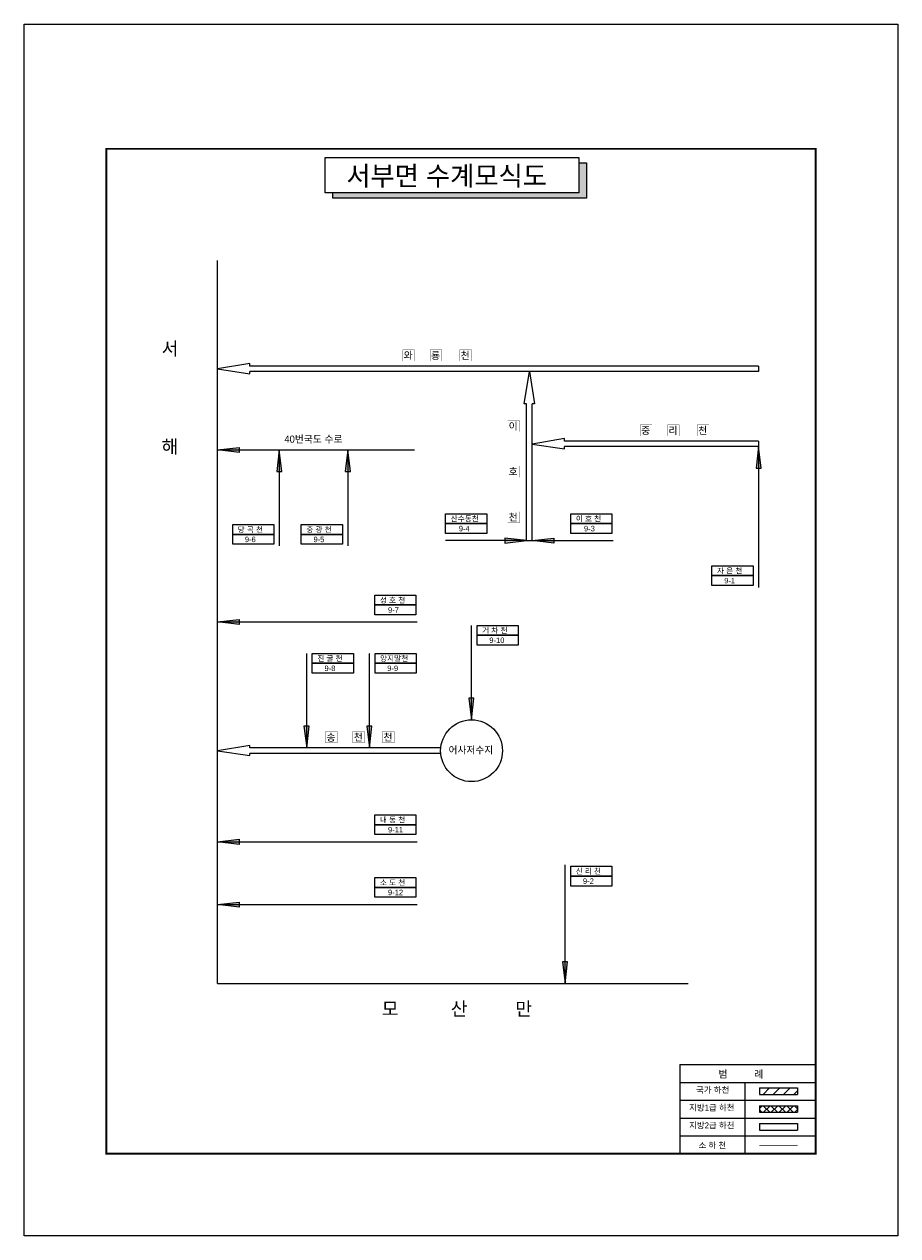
# Model space of a CAD drawing. Header units: millimetres. Extents: x 86260 to 374702, y -67927 to -24417.
# Tile 15 of 19: x 297175 to 322082, y -62317 to -27781. Entities that reach past the tile are written whole.
import ezdxf

# ---------------------------------------------------------------- set-up
doc = ezdxf.new("R2010")
doc.units = ezdxf.units.MM
doc.layers.get('DEFPOINTS').update_dxf_attribs({"color": 60})
for name, color, linetype in [('계획', 1, 'Continuous'), ('국가하천', 5, 'Continuous'), ('금회하천', 20, 'Continuous'), ('범례박스', 7, 'Continuous'), ('지방1급하천', 221, 'Continuous'), ('지방2급하천', 4, 'Continuous'), ('하천명', 7, 'Continuous'), ('행정구역명', 80, 'Continuous')]:
    doc.layers.add(name, color=color, linetype=linetype)
doc.styles.add('한글', font='Dotum.ttf')

msp = doc.modelspace()

# ---------------------------------------------------------------- hatches: boundary and pattern name
at = {"layer": '계획'}
msp.add_hatch(color=0, dxfattribs=at).paths.add_polyline_path([(313206, -31737), (312985, -31737), (312985, -32586), (305971, -32586), (305971, -32739), (313206, -32739)])
at = {"layer": '국가하천'}
h = msp.add_hatch(dxfattribs=at)
h.set_pattern_fill('ANSI31', color=256, scale=65, style=0)
h.set_pattern_definition([(45, (178266.27, -77435.22), (-145.92916, 145.92916), [])])
h.paths.add_polyline_path([(318135, -58102), (318135, -58291), (319225, -58291), (319225, -58102)])
at = {"layer": '금회하천'}
h = msp.add_hatch(color=256, dxfattribs=at)
h.paths.add_polyline_path([(303300, -39845), (303300, -39913), (302682, -39913)])
h.paths.add_polyline_path([(302682, -39913), (303300, -39913), (303300, -39989)])
h = msp.add_hatch(color=256, dxfattribs=at)
h.paths.add_polyline_path([(304373, -40531), (304441, -40531), (304441, -39913)])
h.paths.add_polyline_path([(304441, -39913), (304441, -40531), (304518, -40531)])
h = msp.add_hatch(color=256, dxfattribs=at)
h.paths.add_polyline_path([(306329, -40531), (306397, -40531), (306397, -39913)])
h.paths.add_polyline_path([(306397, -39913), (306397, -40531), (306474, -40531)])
h = msp.add_hatch(color=256, dxfattribs=at)
h.paths.add_polyline_path([(318040, -40439), (318108, -40439), (318108, -39821)])
h.paths.add_polyline_path([(318108, -39821), (318108, -40439), (318185, -40439)])
h = msp.add_hatch(color=256, dxfattribs=at)
h.paths.add_polyline_path([(310881, -42431), (310881, -42499), (311500, -42499)])
h.paths.add_polyline_path([(311500, -42499), (310881, -42499), (310881, -42576)])
h = msp.add_hatch(color=256, dxfattribs=at)
h.paths.add_polyline_path([(312273, -42431), (312273, -42499), (311655, -42499)])
h.paths.add_polyline_path([(311655, -42499), (312273, -42499), (312273, -42576)])
h = msp.add_hatch(color=256, dxfattribs=at)
h.paths.add_polyline_path([(303300, -44752), (303300, -44820), (302682, -44820)])
h.paths.add_polyline_path([(302682, -44820), (303300, -44820), (303300, -44897)])
h = msp.add_hatch(color=256, dxfattribs=at)
h.paths.add_polyline_path([(309997, -46992), (309929, -46992), (309929, -47611)])
h.paths.add_polyline_path([(309929, -47611), (309929, -46992), (309852, -46992)])
h = msp.add_hatch(color=256, dxfattribs=at)
h.paths.add_polyline_path([(305296, -47792), (305228, -47792), (305228, -48410)])
h.paths.add_polyline_path([(305228, -48410), (305228, -47792), (305151, -47792)])
h = msp.add_hatch(color=256, dxfattribs=at)
h.paths.add_polyline_path([(307086, -47792), (307018, -47792), (307018, -48410)])
h.paths.add_polyline_path([(307018, -48410), (307018, -47792), (306941, -47792)])
h = msp.add_hatch(color=256, dxfattribs=at)
h.paths.add_polyline_path([(303300, -51015), (303300, -51083), (302682, -51083)])
h.paths.add_polyline_path([(302682, -51083), (303300, -51083), (303300, -51159)])
h = msp.add_hatch(color=256, dxfattribs=at)
h.paths.add_polyline_path([(303300, -52804), (303300, -52872), (302682, -52872)])
h.paths.add_polyline_path([(302682, -52872), (303300, -52872), (303300, -52949)])
h = msp.add_hatch(color=256, dxfattribs=at)
h.paths.add_polyline_path([(312665, -54505), (312597, -54505), (312597, -55123)])
h.paths.add_polyline_path([(312597, -55123), (312597, -54505), (312521, -54505)])
at = {"layer": '지방1급하천'}
h = msp.add_hatch(dxfattribs=at)
h.set_pattern_fill('ANSI37', color=256, scale=50, style=0)
h.set_pattern_definition([(45, (210914.36, 0), (-112.2532, 112.2532), []), (135, (210914.36, 0), (-112.2532, -112.2532), [])])
h.paths.add_polyline_path([(318135, -58610), (318135, -58798), (319225, -58798), (319225, -58610)])

# ---------------------------------------------------------------- linework, layer by layer
for const_width in [50, 30]:
    msp.add_lwpolyline([(299515, -31333), (319741, -31333), (319741, -59976), (299515, -59976)], close=True, dxfattribs=dict(const_width=const_width))
for points in [[(309191, -41735), (310362, -41735), (310362, -42015), (309191, -42015)], [(312761, -41735), (313932, -41735), (313932, -42015), (312761, -42015)], [(303118, -42044), (304289, -42044), (304289, -42325), (303118, -42325)], [(305074, -42044), (306245, -42044), (306245, -42325), (305074, -42325)], [(309191, -42015), (310362, -42015), (310362, -42296), (309191, -42296)], [(312761, -42015), (313932, -42015), (313932, -42296), (312761, -42296)], [(303118, -42325), (304289, -42325), (304289, -42606), (303118, -42606)], [(305074, -42325), (306245, -42325), (306245, -42606), (305074, -42606)], [(316785, -43219), (317956, -43219), (317956, -43500), (316785, -43500)], [(316785, -43500), (317956, -43500), (317956, -43780), (316785, -43780)], [(307173, -44055), (308344, -44055), (308344, -44336), (307173, -44336)], [(307173, -44336), (308344, -44336), (308344, -44617), (307173, -44617)], [(310089, -44918), (311259, -44918), (311259, -45199), (310089, -45199)], [(310089, -45199), (311259, -45199), (311259, -45480), (310089, -45480)], [(305388, -45718), (306559, -45718), (306559, -45998), (305388, -45998)], [(307177, -45718), (308348, -45718), (308348, -45998), (307177, -45998)], [(305388, -45998), (306559, -45998), (306559, -46279), (305388, -46279)], [(307177, -45998), (308348, -45998), (308348, -46279), (307177, -46279)], [(307173, -50318), (308344, -50318), (308344, -50599), (307173, -50599)], [(307173, -50599), (308344, -50599), (308344, -50879), (307173, -50879)], [(312757, -51785), (313928, -51785), (313928, -52066), (312757, -52066)], [(307173, -52107), (308344, -52107), (308344, -52388), (307173, -52388)], [(312757, -52066), (313928, -52066), (313928, -52347), (312757, -52347)], [(307173, -52388), (308344, -52388), (308344, -52669), (307173, -52669)]]:
    msp.add_lwpolyline(points, close=True)
at = {"layer": 'DEFPOINTS', "color": 62}
msp.add_lwpolyline([(297175, -27781), (322082, -27781), (322082, -62317), (297175, -62317)], close=True, dxfattribs=at)
at = {"layer": '계획', "color": 0}
msp.add_lwpolyline([(305751, -31585), (312985, -31585), (312985, -32586), (305751, -32586)], close=True, dxfattribs=at)
msp.add_lwpolyline([(312985, -31737), (313206, -31737), (313206, -32739), (305971, -32739), (305971, -32586)], dxfattribs=at)
at = {"layer": '국가하천'}
msp.add_line((302682, -55123), (302682, -34517), dxfattribs=at)
for points in [[(302682, -55123), (316108, -55123)], [(318135, -58102), (319225, -58102)], [(318135, -58102), (318135, -58291)], [(318135, -58291), (319225, -58291)], [(319225, -58102), (319225, -58291)]]:
    msp.add_lwpolyline(points, dxfattribs=at)
msp.add_circle((309929, -48491), 881, dxfattribs=at)
at = {"layer": '금회하천'}
for points in [[(302682, -39913), (303300, -39845), (303300, -39989), (302682, -39913)], [(302682, -39913), (308307, -39913)], [(304441, -39913), (304373, -40531), (304518, -40531), (304441, -39913)], [(304441, -39913), (304441, -42652)], [(306397, -39913), (306329, -40531), (306474, -40531), (306397, -39913)], [(306397, -39913), (306397, -42652)], [(318108, -39821), (318040, -40439), (318185, -40439), (318108, -39821)], [(318108, -39821), (318108, -43834)], [(311500, -42499), (310881, -42431), (310881, -42576), (311500, -42499)], [(311655, -42499), (312273, -42431), (312273, -42576), (311655, -42499)], [(311500, -42499), (309191, -42499)], [(311655, -42499), (313963, -42499)], [(302682, -44820), (303300, -44752), (303300, -44897), (302682, -44820)], [(302682, -44820), (308379, -44820)], [(309929, -47611), (309929, -44918)], [(305228, -48410), (305228, -45718)], [(307018, -48410), (307018, -45718)], [(309929, -47611), (309997, -46992), (309852, -46992), (309929, -47611)], [(305228, -48410), (305296, -47792), (305151, -47792), (305228, -48410)], [(307018, -48410), (307086, -47792), (306941, -47792), (307018, -48410)], [(302682, -51083), (303300, -51015), (303300, -51159), (302682, -51083)], [(302682, -51083), (308379, -51083)], [(312597, -55123), (312597, -51747)], [(302682, -52872), (303300, -52804), (303300, -52949), (302682, -52872)], [(302682, -52872), (308379, -52872)], [(312597, -55123), (312665, -54505), (312521, -54505), (312597, -55123)]]:
    msp.add_lwpolyline(points, dxfattribs=at)
at = {"layer": '금회하천', "linetype": 'Continuous', "const_width": 20.8, "flags": 128}
msp.add_lwpolyline([(318137, -59736), (319223, -59736)], dxfattribs=at)
at = {"layer": '범례박스'}
for p, q in [((315867, -57439), (319741, -57439)), ((315867, -57439), (315867, -59976)), ((315867, -57947), (319741, -57947)), ((317724, -57947), (317724, -59976)), ((315867, -58454), (319741, -58454)), ((315867, -58961), (319741, -58961)), ((315867, -59469), (319741, -59469)), ((315867, -59976), (319741, -59976)), ((315867, -59976), (319741, -59976)), ((315867, -59976), (319741, -59976)), ((315867, -59976), (319741, -59976)), ((315867, -59976), (319741, -59976)), ((315867, -59976), (319741, -59976)), ((315867, -59976), (319741, -59976)), ((315867, -59976), (319741, -59976))]:
    msp.add_line(p, q, dxfattribs=at)
for points, const_width in [([(319741, -57244), (319741, -59976)], 16), ([(315867, -57439), (319741, -57439)], 20.8), ([(315867, -57439), (315867, -59976)], 20.8), ([(315867, -59976), (319741, -59976)], 20.8)]:
    msp.add_lwpolyline(points, dxfattribs=dict(at, const_width=const_width))
at = {"layer": '지방1급하천'}
for points in [[(318135, -58610), (319225, -58610)], [(318135, -58610), (318135, -58798)], [(319225, -58610), (319225, -58798)], [(318135, -58798), (319225, -58798)]]:
    msp.add_lwpolyline(points, dxfattribs=at)
at = {"layer": '지방2급하천'}
for p, q in [((318108, -37526), (318108, -37681)), ((318108, -39666), (318108, -39821)), ((311500, -42499), (311655, -42499))]:
    msp.add_line(p, q, dxfattribs=at)
for points in [[(303605, -37526), (303605, -37454), (302682, -37608)], [(302682, -37608), (303605, -37748), (303605, -37681)], [(318108, -37526), (303605, -37526)], [(318108, -37681), (303605, -37681)], [(311500, -38604), (311428, -38604), (311581, -37681)], [(311581, -37681), (311721, -38604), (311655, -38604)], [(311500, -42499), (311500, -38604)], [(311655, -42499), (311655, -38604)], [(312578, -39666), (312578, -39594), (311655, -39748)], [(318108, -39666), (312578, -39666)], [(311655, -39748), (312578, -39888), (312578, -39821)], [(318108, -39821), (312578, -39821)], [(303605, -48410), (303605, -48338), (302682, -48491)], [(302682, -48491), (303605, -48631), (303605, -48565)], [(309052, -48410), (303605, -48410)], [(309051, -48565), (303605, -48565)], [(318135, -59117), (319225, -59117)], [(318135, -59117), (318135, -59306)], [(318135, -59306), (319225, -59306)], [(319225, -59117), (319225, -59306)]]:
    msp.add_lwpolyline(points, dxfattribs=at)
at = {"layer": '하천명', "const_width": 5.27}
for points in [[(307969, -37061), (308302, -37061), (308302, -37381), (307969, -37381)], [(308747, -37061), (309081, -37061), (309081, -37381), (308747, -37381)], [(309593, -37061), (309927, -37061), (309927, -37381), (309593, -37381)], [(310960, -39077), (311294, -39077), (311294, -39397), (310960, -39397)], [(314739, -39201), (315073, -39201), (315073, -39521), (314739, -39521)], [(315517, -39201), (315851, -39201), (315851, -39521), (315517, -39521)], [(316364, -39201), (316698, -39201), (316698, -39521), (316364, -39521)], [(310960, -40376), (311294, -40376), (311294, -40696), (310960, -40696)], [(310960, -41676), (311294, -41676), (311294, -41995), (310960, -41995)], [(305766, -47945), (306100, -47945), (306100, -48264), (305766, -48264)], [(306545, -47945), (306878, -47945), (306878, -48264), (306545, -48264)], [(307391, -47945), (307725, -47945), (307725, -48264), (307391, -48264)]]:
    msp.add_lwpolyline(points, close=True, dxfattribs=at)

# ---------------------------------------------------------------- texts
at = {"layer": '하천명', "color": 7, "style": '한글'}
msp.add_text('서부면 수계모식도', height=550, dxfattribs=at).set_placement((306358, -32378))
at = {"layer": '하천명', "style": '한글'}
for s, height, p in [('서', 380, (301092, -37217, 760)), ('와', 205, (307995, -37325, 410)), ('룡', 205, (308773, -37325, 410)), ('천', 205, (309619, -37325, 410)), ('이', 205, (310986, -39341, 410)), ('중', 205, (314765, -39465, 410)), ('리', 205, (315543, -39465, 410)), ('천', 205, (316390, -39465, 410)), ('해', 380, (301092, -40012, 760)), ('40번국도 수로', 204.8, (304592, -39711, 410)), ('호', 205, (310986, -40640, 410)), ('산수동천', 156, (309334, -41955, 312)), ('천', 205, (310986, -41939, 410)), ('이 호 천', 156, (312903, -41955, 312)), ('당 곡 천', 156, (303261, -42265, 312)), ('중 광 천', 156, (305217, -42265, 312)), ('9-4', 156, (309565, -42236, 312)), ('9-3', 156, (313134, -42236, 312)), ('9-6', 156, (303466, -42545, 312)), ('9-5', 156, (305422, -42545, 312)), ('자 은 천', 156, (316928, -43439, 312)), ('9-1', 156, (317133, -43720, 312)), ('성 호 천', 156, (307316, -44276, 312)), ('9-7', 156, (307547, -44557, 312)), ('거 차 천', 156, (310231, -45139, 312)), ('9-10', 156, (310436, -45419, 312)), ('진 굴 천', 156, (305530, -45938, 312)), ('양지말천', 156, (307320, -45938, 312)), ('9-8', 156, (305735, -46219, 312)), ('9-9', 156, (307525, -46219, 312)), ('송', 205, (305792, -48209, 410)), ('천', 205, (306571, -48209, 410)), ('천', 205, (307417, -48209, 410)), ('어사저수지', 202.8, (309274, -48572, 406)), ('내 동 천', 156, (307316, -50538, 312)), ('9-11', 156, (307547, -50819, 312)), ('신 리 천', 156, (312899, -52006, 312)), ('9-2', 156, (313105, -52286, 312)), ('소 도 천', 156, (307316, -52328, 312)), ('9-12', 156, (307547, -52608, 312)), ('모', 380, (307371, -56037, 760)), ('산', 380, (309336, -56037, 760)), ('만', 380, (311178, -56037, 760))]:
    msp.add_text(s, height=height, dxfattribs=at).set_placement(p)
at = {"layer": '행정구역명', "color": 0, "linetype": 'Continuous', "style": '한글'}
for s, height, p in [('범          례', 208, (316968, -57814)), ('국가 하천', 171.6, (316331, -58244)), ('지방1급 하천', 171.6, (316133, -58751)), ('지방2급 하천', 171.6, (316133, -59258)), ('소 하 천', 171.6, (316401, -59826))]:
    msp.add_text(s, height=height, dxfattribs=at).set_placement(p)

doc.saveas('drawing.dxf')
